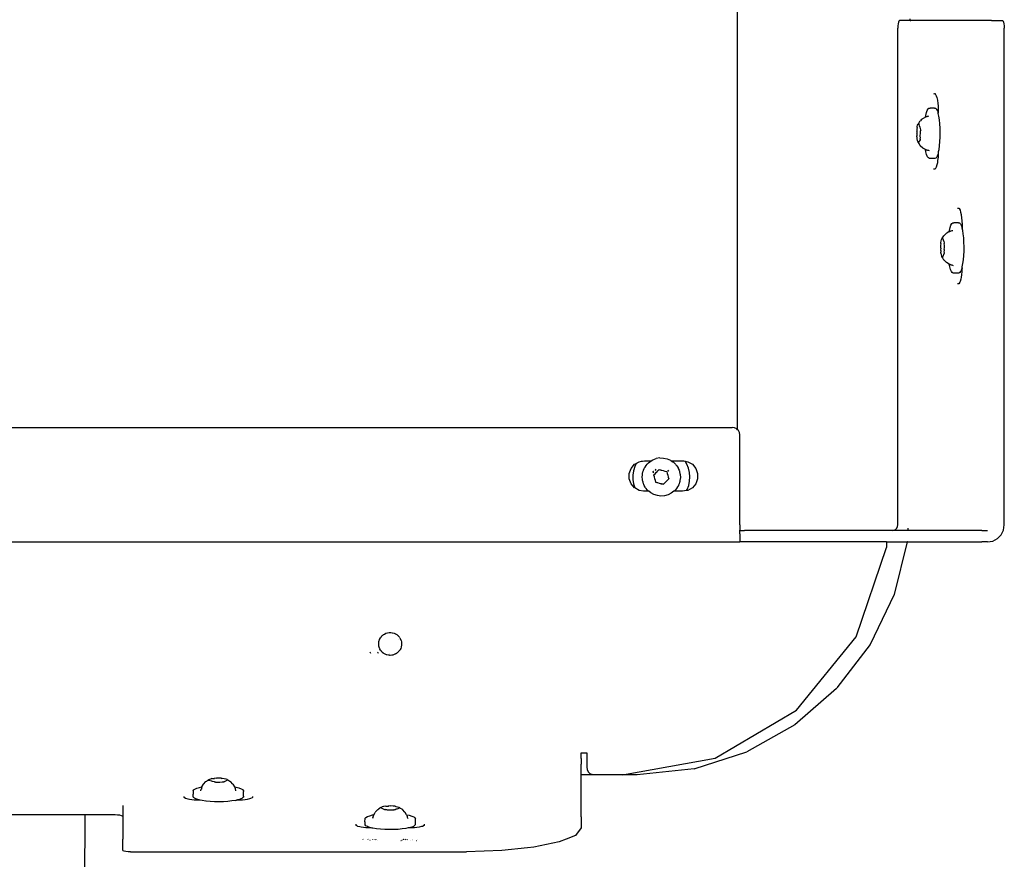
# Model space of a CAD drawing. Extents: x -1681 to 1519, y -1242 to 981.
# Tile 24 of 28: x 622 to 880, y 161 to 380. Entities that reach past the tile are written whole.
import ezdxf

# ---------------------------------------------------------------- set-up
doc = ezdxf.new("R2010")
doc.units = 0
doc.layers.get('0').update_dxf_attribs({"linetype": 'CONTINUOUS'})

msp = doc.modelspace()

# ---------------------------------------------------------------- linework, layer by layer
for p, q in [((809.76, 272.99), (809.76, 488.27)), ((851.78, 379.31), (851.72, 378.75)), ((851.87, 379.75), (851.78, 379.31)), ((851.99, 380.03), (851.87, 379.75)), ((852.11, 380.13), (851.99, 380.03)), ((854.95, 380.13), (852.11, 380.13)), ((854.95, 380.13), (854.95, 380.63)), ((854.95, 380.13), (855.12, 380.13)), ((855.16, 380.13), (855.12, 380.13)), ((866.57, 380.13), (855.16, 380.13)), ((872.68, 380.13), (866.57, 380.13)), ((876.23, 380.13), (872.68, 380.13)), ((876.23, 380.13), (879.17, 380.13)), ((879.17, 380.13), (879.3, 380.03)), ((879.3, 380.03), (879.41, 379.75)), ((879.41, 379.75), (879.5, 379.31)), ((879.5, 379.31), (879.56, 378.75)), ((851.72, 378.75), (851.7, 378.13)), ((851.7, 248.13), (851.7, 378.13)), ((879.56, 378.75), (879.58, 378.13)), ((879.58, 359.72), (879.58, 378.13)), ((861.08, 361.06), (861.27, 361.01)), ((861.27, 361.01), (861.41, 361.06)), ((861.41, 361.06), (861.44, 361.06)), ((861.44, 361.06), (861.44, 360.97)), ((861.44, 360.97), (861.5, 360.96)), ((861.5, 360.96), (861.78, 360.46)), ((861.78, 360.46), (861.9, 359.97)), ((861.9, 359.97), (862.06, 359.35)), ((862.06, 359.35), (862.17, 358.42)), ((862.17, 358.42), (862.24, 357.84)), ((879.58, 359.02), (879.58, 359.72)), ((879.58, 357.78), (879.58, 359.02)), ((859.01, 355.3), (859.2, 356.06)), ((859.2, 356.06), (859.41, 356.64)), ((859.41, 356.64), (859.65, 357.03)), ((859.65, 357.03), (859.82, 357.17)), ((859.82, 357.17), (859.86, 357.2)), ((859.86, 357.2), (859.89, 357.22)), ((859.89, 357.22), (860.13, 357.19)), ((860.26, 357.22), (860.13, 357.19)), ((861.34, 357.22), (860.26, 357.22)), ((861.34, 357.22), (861.6, 357.19)), ((861.6, 357.19), (861.84, 356.95)), ((861.84, 356.95), (861.87, 356.9)), ((861.87, 356.9), (862.07, 356.51)), ((862.07, 356.51), (862.2, 356.13)), ((862.2, 356.13), (862.3, 355.88)), ((862.24, 357.84), (862.28, 356.65)), ((862.28, 356.65), (862.3, 356.13)), ((862.3, 356.13), (862.3, 355.88)), ((862.3, 355.78), (862.3, 355.88)), ((879.58, 356.15), (879.58, 357.78)), ((879.58, 354.33), (879.58, 356.15)), ((857.1, 353.12), (857.5, 353.81)), ((857.5, 353.81), (857.64, 353.9)), ((857.82, 354.12), (857.64, 353.9)), ((858.04, 354.33), (857.82, 354.12)), ((858.13, 354.42), (858.04, 354.33)), ((858.31, 354.52), (858.13, 354.42)), ((858.94, 354.89), (858.31, 354.52)), ((858.94, 354.89), (859.01, 355.3)), ((859.08, 354.97), (858.94, 354.89)), ((859.08, 354.97), (859.25, 355.02)), ((859.25, 355.02), (859.38, 355.06)), ((859.38, 355.06), (859.46, 355.08)), ((859.46, 355.08), (859.66, 355.14)), ((859.66, 355.14), (859.86, 355.2)), ((862.46, 355.08), (862.3, 355.78)), ((862.61, 354.14), (862.46, 355.08)), ((862.72, 353.08), (862.61, 354.14)), ((879.58, 347.6), (879.58, 354.33)), ((856.69, 351.19), (856.63, 351.13)), ((856.69, 351.07), (856.63, 351.13)), ((856.74, 352.19), (856.67, 351.69)), ((856.67, 351.69), (856.69, 351.19)), ((856.69, 351.07), (856.67, 350.57)), ((856.74, 352.19), (856.78, 352.34)), ((856.77, 352.38), (856.87, 352.75)), ((856.78, 352.34), (856.77, 352.38)), ((856.87, 352.75), (856.98, 353)), ((856.98, 353), (857.1, 353.12)), ((857.28, 353.1), (857.27, 353.05)), ((857.4, 352.52), (857.27, 353.05)), ((857.28, 353.1), (857.29, 353.15)), ((857.43, 352.37), (857.4, 352.52)), ((857.44, 352.34), (857.43, 352.37)), ((857.44, 352.34), (857.47, 352.23)), ((857.47, 352.23), (857.63, 351.54)), ((857.58, 349.92), (857.66, 350.72)), ((857.63, 351.54), (857.69, 351.44)), ((857.69, 351.44), (857.64, 351.3)), ((857.66, 350.72), (857.64, 351.3)), ((862.79, 351.95), (862.72, 353.08)), ((862.82, 350.78), (862.79, 351.95)), ((862.8, 349.59), (862.82, 350.78)), ((856.62, 350.55), (856.67, 350.57)), ((856.62, 350.55), (856.66, 350.49)), ((856.66, 350.49), (856.64, 349.96)), ((856.67, 349.82), (856.64, 349.96)), ((856.66, 349.72), (856.67, 349.82)), ((856.66, 349.72), (856.72, 349.2)), ((856.72, 349.2), (856.8, 348.76)), ((856.8, 348.76), (856.9, 348.43)), ((856.9, 348.43), (856.97, 348.31)), ((856.97, 348.31), (857, 348.25)), ((857, 348.25), (857.01, 348.21)), ((857.01, 348.21), (857.06, 348.16)), ((857.09, 348.21), (857.06, 348.16)), ((857.06, 348.16), (857.07, 348.11)), ((857.07, 348.11), (857.44, 347.52)), ((857.15, 348.3), (857.09, 348.21)), ((857.51, 348.88), (857.15, 348.3)), ((857.58, 348.92), (857.51, 348.88)), ((857.55, 349.07), (857.61, 349.57)), ((857.55, 349.07), (857.58, 348.92)), ((857.58, 349.82), (857.58, 349.92)), ((857.58, 349.75), (857.58, 349.82)), ((857.61, 349.57), (857.58, 349.75)), ((862.64, 347.37), (862.74, 348.45)), ((862.74, 348.45), (862.8, 349.59)), ((857.59, 347.38), (857.44, 347.52)), ((858.24, 346.76), (857.59, 347.38)), ((858.94, 346.35), (858.24, 346.76)), ((859.05, 345.76), (858.94, 346.35)), ((859.02, 346.31), (858.94, 346.35)), ((859.11, 346.28), (859.02, 346.31)), ((859.25, 345.05), (859.05, 345.76)), ((859.2, 346.25), (859.11, 346.28)), ((859.35, 346.21), (859.2, 346.25)), ((859.52, 346.16), (859.35, 346.21)), ((859.57, 346.15), (859.52, 346.16)), ((859.79, 346.09), (859.57, 346.15)), ((859.99, 346.03), (859.79, 346.09)), ((862.28, 345.4), (862.33, 345.56)), ((862.33, 345.56), (862.39, 345.87)), ((862.39, 345.87), (862.5, 346.4)), ((862.5, 346.4), (862.64, 347.37)), ((879.58, 345.79), (879.58, 347.6)), ((879.58, 344.17), (879.58, 345.79)), ((859.47, 344.51), (859.25, 345.05)), ((859.7, 344.17), (859.47, 344.51)), ((859.95, 344.03), (859.7, 344.17)), ((860.25, 344.03), (859.95, 344.03)), ((860.33, 344.03), (860.25, 344.03)), ((861.09, 344.03), (860.33, 344.03)), ((861.42, 344.03), (861.09, 344.03)), ((861.66, 344.11), (861.42, 344.03)), ((861.91, 344.42), (861.66, 344.11)), ((862.12, 344.89), (861.91, 344.42)), ((862.06, 342.92), (861.93, 342.41)), ((862.13, 343.53), (862.06, 342.92)), ((862.16, 345.02), (862.12, 344.89)), ((862.24, 344.42), (862.13, 343.53)), ((862.28, 345.4), (862.16, 345.02)), ((862.26, 344.97), (862.24, 344.42)), ((862.28, 345.4), (862.26, 344.97)), ((879.58, 342.95), (879.58, 344.17)), ((879.58, 342.26), (879.58, 342.95)), ((861.44, 341.21), (861.08, 341.21)), ((861.68, 341.63), (861.44, 341.21)), ((861.78, 341.8), (861.68, 341.63)), ((861.93, 342.41), (861.78, 341.8)), ((879.58, 326.51), (879.58, 342.26)), ((867.32, 331.06), (867.68, 331.06)), ((867.68, 331.06), (867.73, 330.96)), ((867.73, 330.96), (868.02, 330.46)), ((868.02, 330.46), (868.14, 329.97)), ((868.14, 329.97), (868.3, 329.35)), ((868.3, 329.35), (868.41, 328.42)), ((868.41, 328.42), (868.48, 327.84)), ((868.48, 327.84), (868.52, 326.65)), ((865.15, 324.88), (864.76, 324.65)), ((865.15, 324.88), (865.17, 324.89)), ((865.17, 324.89), (865.22, 325.19)), ((865.17, 324.89), (865.25, 324.93)), ((865.22, 325.19), (865.41, 325.97)), ((865.25, 324.93), (865.29, 324.95)), ((865.29, 324.95), (865.35, 324.98)), ((865.35, 324.98), (865.48, 325.02)), ((865.41, 325.97), (865.62, 326.58)), ((865.48, 325.02), (865.62, 325.06)), ((865.62, 326.58), (865.85, 326.99)), ((865.62, 325.06), (865.7, 325.08)), ((865.7, 325.08), (865.91, 325.14)), ((865.85, 326.99), (866.1, 327.21)), ((865.91, 325.14), (866.11, 325.2)), ((866.14, 327.21), (866.1, 327.21)), ((866.14, 327.21), (866.34, 327.21)), ((866.5, 327.21), (866.34, 327.21)), ((867.56, 327.21), (866.5, 327.21)), ((867.56, 327.21), (867.81, 327.21)), ((867.81, 327.21), (868.05, 326.99)), ((868.05, 326.99), (868.1, 326.9)), ((868.1, 326.9), (868.28, 326.58)), ((868.28, 326.58), (868.43, 326.13)), ((868.43, 326.13), (868.49, 325.97)), ((868.49, 325.97), (868.54, 325.77)), ((868.52, 326.65), (868.54, 326.13)), ((868.54, 326.13), (868.54, 325.77)), ((868.68, 325.19), (868.54, 325.77)), ((868.83, 324.27), (868.68, 325.19)), ((879.58, 325.85), (879.58, 326.51)), ((879.58, 324.6), (879.58, 325.85)), ((862.94, 321.99), (863.02, 322.44)), ((863.02, 322.44), (863.12, 322.8)), ((863.12, 322.8), (863.23, 323.03)), ((863.23, 323.03), (863.74, 323.82)), ((863.42, 323.2), (863.41, 323.13)), ((863.41, 323.13), (863.72, 322.27)), ((864.38, 324.43), (863.74, 323.82)), ((864.41, 324.45), (864.38, 324.43)), ((864.48, 324.49), (864.41, 324.45)), ((864.56, 324.52), (864.48, 324.49)), ((864.56, 324.52), (864.65, 324.59)), ((864.76, 324.65), (864.65, 324.59)), ((868.95, 323.23), (868.83, 324.27)), ((869.02, 322.1), (868.95, 323.23)), ((879.58, 322.92), (879.58, 324.6)), ((879.58, 321.49), (879.58, 322.92)), ((862.87, 321.22), (862.86, 320.63)), ((862.86, 320.63), (862.92, 320.55)), ((862.92, 321.77), (862.87, 321.22)), ((862.92, 320.55), (862.87, 320.05)), ((862.87, 320.05), (862.92, 319.98)), ((862.92, 321.77), (862.95, 321.92)), ((862.92, 319.98), (862.92, 319.49)), ((862.95, 321.92), (862.94, 321.99)), ((863.72, 322.27), (863.82, 321.99)), ((863.82, 321.99), (863.84, 321.97)), ((863.84, 321.97), (863.88, 321.92)), ((863.85, 321.82), (863.84, 321.77)), ((863.89, 321.22), (863.84, 321.77)), ((863.84, 320.26), (863.9, 320.63)), ((863.89, 320.05), (863.84, 320.26)), ((863.84, 319.49), (863.89, 320.05)), ((863.88, 321.92), (863.85, 321.82)), ((863.9, 320.63), (863.89, 321.22)), ((868.99, 318.59), (869.04, 319.75)), ((869.05, 320.93), (869.02, 322.1)), ((869.04, 319.75), (869.05, 320.01)), ((869.05, 320.01), (869.05, 320.93)), ((879.58, 321), (879.58, 321.49)), ((879.58, 319.1), (879.58, 321)), ((862.95, 319.35), (862.92, 319.49)), ((862.94, 319.27), (862.95, 319.35)), ((862.94, 319.27), (863.02, 318.82)), ((863.02, 318.82), (863.12, 318.47)), ((863.12, 318.47), (863.23, 318.23)), ((863.35, 318.14), (863.23, 318.23)), ((863.35, 318.14), (863.41, 318.14)), ((863.42, 318.17), (863.41, 318.14)), ((863.41, 318.14), (863.42, 318.06)), ((863.82, 319.27), (863.42, 318.17)), ((863.42, 318.06), (863.67, 317.54)), ((863.82, 317.38), (863.67, 317.54)), ((863.88, 319.35), (863.82, 319.27)), ((864.47, 316.76), (863.82, 317.38)), ((863.84, 319.49), (863.85, 319.45)), ((863.85, 319.45), (863.88, 319.35)), ((868.76, 316.52), (868.89, 317.5)), ((868.89, 317.5), (868.99, 318.59)), ((879.58, 317.44), (879.58, 319.1)), ((879.58, 316.22), (879.58, 317.44)), ((865.18, 316.35), (864.47, 316.76)), ((865.31, 315.66), (865.18, 316.35)), ((865.25, 316.31), (865.18, 316.35)), ((865.37, 316.28), (865.25, 316.31)), ((865.51, 314.97), (865.31, 315.66)), ((865.37, 316.28), (865.46, 316.25)), ((865.46, 316.25), (865.59, 316.21)), ((865.73, 314.45), (865.51, 314.97)), ((865.59, 316.21), (865.76, 316.17)), ((865.76, 316.17), (865.8, 316.15)), ((865.8, 316.15), (866, 316.09)), ((866, 316.09), (866.22, 316.03)), ((868.39, 314.97), (868.17, 314.45)), ((868.4, 315.02), (868.39, 314.97)), ((868.51, 315.4), (868.4, 315.02)), ((868.5, 314.97), (868.48, 314.42)), ((868.51, 315.4), (868.5, 314.97)), ((868.51, 315.4), (868.59, 315.66)), ((868.59, 315.66), (868.76, 316.52)), ((879.58, 315.61), (879.58, 316.22)), ((879.58, 313.59), (879.58, 315.61)), ((865.97, 314.14), (865.73, 314.45)), ((866.22, 314.03), (865.97, 314.14)), ((866.44, 314.03), (866.22, 314.03)), ((866.57, 314.03), (866.44, 314.03)), ((867.33, 314.03), (866.57, 314.03)), ((867.68, 314.03), (867.33, 314.03)), ((867.93, 314.14), (867.68, 314.03)), ((868.14, 314.42), (867.93, 314.14)), ((868.17, 312.41), (868.02, 311.8)), ((868.17, 314.45), (868.14, 314.42)), ((868.3, 312.92), (868.17, 312.41)), ((868.37, 313.53), (868.3, 312.92)), ((868.48, 314.42), (868.37, 313.53)), ((879.58, 295.18), (879.58, 313.59)), ((867.68, 311.21), (867.32, 311.21)), ((867.92, 311.63), (867.68, 311.21)), ((868.02, 311.8), (867.92, 311.63)), ((879.58, 273.2), (879.58, 295.18)), ((-970.8, 273.63), (808.33, 273.63)), ((808.95, 273.53), (808.33, 273.63)), ((809.5, 273.25), (808.95, 273.53)), ((809.76, 272.99), (809.5, 273.25)), ((809.95, 272.81), (809.76, 272.99)), ((810.23, 272.25), (809.95, 272.81)), ((810.33, 271.63), (810.23, 272.25)), ((810.33, 248.13), (810.33, 271.63)), ((879.58, 271.42), (879.58, 273.2)), ((879.58, 255.1), (879.58, 271.42)), ((789.39, 265.62), (788.45, 265.46)), ((789.39, 265.62), (790.34, 265.6)), ((790.34, 265.6), (791.27, 265.4)), ((781.86, 262.88), (782.76, 263.95)), ((782.79, 263.38), (782.45, 262.28)), ((782.76, 263.95), (783.18, 264.19)), ((783.18, 264.19), (782.79, 263.38)), ((783.18, 264.19), (783.41, 264.32)), ((783.41, 264.32), (783.44, 264.34)), ((783.44, 264.34), (783.96, 264.64)), ((783.96, 264.64), (784.59, 264.75)), ((784.59, 264.75), (784.81, 264.79)), ((784.81, 264.79), (785.33, 264.88)), ((785.31, 262.85), (785.49, 263.21)), ((785.33, 264.88), (785.89, 264.88)), ((785.49, 263.21), (785.51, 263.24)), ((785.51, 263.24), (785.79, 263.62)), ((785.79, 263.62), (786.05, 263.98)), ((785.89, 264.88), (786.63, 264.88)), ((786.05, 263.98), (786.4, 264.3)), ((786.4, 264.3), (786.76, 264.62)), ((786.63, 264.88), (787.13, 264.85)), ((786.76, 264.62), (787.13, 264.85)), ((787.13, 264.85), (787.56, 265.12)), ((787.56, 265.12), (788.45, 265.46)), ((791.27, 265.4), (792.14, 265.03)), ((792.14, 265.03), (792.37, 264.88)), ((792.37, 264.88), (792.95, 264.88)), ((792.37, 264.88), (792.76, 264.62)), ((792.76, 264.62), (792.93, 264.5)), ((792.93, 264.5), (793.12, 264.32)), ((792.95, 264.88), (793.85, 264.88)), ((793.12, 264.32), (793.44, 264)), ((793.44, 264), (793.61, 263.83)), ((793.61, 263.83), (793.74, 263.64)), ((793.74, 263.64), (793.99, 263.28)), ((793.85, 264.88), (794.23, 264.88)), ((793.99, 263.28), (794.14, 263.05)), ((794.14, 263.05), (794.22, 262.87)), ((794.23, 264.88), (795.33, 264.88)), ((795.33, 264.88), (795.61, 264.83)), ((795.61, 264.83), (795.68, 264.82)), ((795.68, 264.82), (796.01, 264.76)), ((796.46, 264.01), (796.01, 264.76)), ((796.01, 264.76), (796.7, 264.64)), ((796.9, 262.95), (796.46, 264.01)), ((796.7, 264.64), (797.9, 263.95)), ((797.9, 263.95), (798.79, 262.88)), ((781.39, 261.58), (781.86, 262.88)), ((781.39, 260.19), (781.39, 261.58)), ((782.45, 262.28), (782.28, 261.15)), ((782.28, 261.15), (782.29, 260)), ((784.77, 260.49), (784.78, 260.63)), ((784.81, 260.16), (784.77, 260.49)), ((784.78, 260.63), (784.81, 261.07)), ((784.81, 261.07), (784.83, 261.44)), ((784.83, 261.44), (784.86, 261.54)), ((784.86, 261.54), (784.97, 261.97)), ((784.97, 261.97), (785.07, 262.36)), ((785.07, 262.36), (785.11, 262.42)), ((785.11, 262.42), (785.31, 262.85)), ((787.59, 261.79), (787.74, 262.05)), ((787.65, 261.76), (787.68, 261.82)), ((787.65, 261.76), (787.69, 261.77)), ((787.68, 261.82), (787.77, 261.95)), ((787.69, 261.77), (787.68, 261.82)), ((787.77, 262.08), (787.74, 262.05)), ((787.83, 261.19), (788.18, 261.49)), ((787.83, 261.14), (787.83, 261.19)), ((787.96, 260.66), (787.83, 261.14)), ((788.1, 260.18), (787.96, 260.66)), ((788.13, 262.37), (788.3, 262.53)), ((788.16, 262.5), (788.34, 262.65)), ((788.18, 261.49), (788.51, 261.86)), ((788.18, 261.49), (788.54, 261.85)), ((788.3, 262.53), (788.39, 262.58)), ((788.56, 261.87), (788.51, 261.86)), ((788.54, 261.85), (788.56, 261.87)), ((788.56, 261.87), (788.89, 262.21)), ((788.89, 262.21), (789.24, 262.56)), ((789.24, 262.56), (789.34, 262.54)), ((789.34, 262.54), (789.38, 262.52)), ((789.38, 262.52), (789.55, 262.48)), ((789.55, 262.48), (789.63, 262.49)), ((789.68, 262.5), (789.63, 262.49)), ((789.72, 262.44), (789.68, 262.5)), ((789.72, 262.44), (790.21, 262.31)), ((790.21, 262.31), (790.7, 262.18)), ((790.7, 262.18), (791.17, 262.05)), ((791.17, 262.05), (791.3, 261.58)), ((791.3, 261.58), (791.44, 261.09)), ((791.44, 261.09), (791.57, 260.6)), ((791.45, 262.33), (791.53, 262.26)), ((791.51, 262.39), (791.57, 262.32)), ((791.53, 262.26), (791.61, 262.16)), ((791.57, 262.32), (791.6, 262.31)), ((791.57, 260.6), (791.7, 260.12)), ((791.6, 262.31), (791.68, 262.24)), ((791.68, 262.24), (791.75, 262.12)), ((791.72, 262.13), (791.68, 262.24)), ((794.22, 262.87), (794.41, 262.44)), ((794.41, 262.44), (794.52, 262.18)), ((794.52, 262.18), (794.56, 262.02)), ((794.56, 262.02), (794.66, 261.56)), ((794.66, 261.56), (794.73, 261.25)), ((794.73, 261.25), (794.73, 261.12)), ((794.73, 261.12), (794.75, 260.65)), ((794.75, 260.65), (794.76, 260.3)), ((797.17, 261.83), (796.9, 262.95)), ((797.27, 260.69), (797.17, 261.83)), ((797.19, 259.54), (797.27, 260.69)), ((798.79, 262.88), (799.27, 261.58)), ((799.27, 261.58), (799.27, 260.19)), ((781.86, 258.88), (781.39, 260.19)), ((782.76, 257.82), (781.86, 258.88)), ((782.29, 260), (782.48, 258.87)), ((782.48, 258.87), (782.83, 257.77)), ((784.87, 259.69), (784.81, 260.16)), ((784.89, 259.55), (784.87, 259.69)), ((784.98, 259.26), (784.89, 259.55)), ((785.12, 258.81), (784.98, 259.26)), ((785.18, 258.64), (785.12, 258.81)), ((785.31, 258.41), (785.18, 258.64)), ((785.54, 258), (785.31, 258.41)), ((785.64, 257.81), (785.54, 258)), ((788.23, 259.69), (788.1, 260.18)), ((788.36, 259.21), (788.23, 259.69)), ((788.5, 259.17), (788.36, 259.21)), ((788.58, 259.15), (788.5, 259.17)), ((788.6, 259.15), (788.58, 259.15)), ((788.7, 259.12), (788.6, 259.15)), ((788.78, 259.06), (788.7, 259.12)), ((788.84, 259.09), (788.78, 259.06)), ((789.33, 258.96), (788.84, 259.09)), ((789.82, 258.83), (789.33, 258.96)), ((789.82, 258.78), (789.33, 258.96)), ((789.82, 258.83), (789.82, 258.78)), ((789.9, 258.78), (789.82, 258.78)), ((789.96, 258.79), (789.9, 258.78)), ((790.15, 258.74), (789.96, 258.79)), ((790.23, 258.72), (790.15, 258.74)), ((790.28, 258.69), (790.23, 258.72)), ((790.64, 259.05), (790.28, 258.69)), ((791, 259.41), (790.64, 259.05)), ((791.35, 259.77), (791, 259.41)), ((791.7, 260.12), (791.35, 259.77)), ((794, 258.02), (793.77, 257.64)), ((794.25, 258.42), (794, 258.02)), ((794.27, 258.47), (794.25, 258.42)), ((794.42, 258.86), (794.27, 258.47)), ((794.57, 259.28), (794.42, 258.86)), ((794.6, 259.36), (794.57, 259.28)), ((794.66, 259.74), (794.6, 259.36)), ((794.74, 260.18), (794.66, 259.74)), ((794.76, 260.3), (794.74, 260.18)), ((796.51, 257.36), (796.94, 258.42)), ((796.94, 258.42), (797.19, 259.54)), ((798.79, 258.88), (797.9, 257.82)), ((799.27, 260.19), (798.79, 258.88)), ((782.83, 257.77), (782.76, 257.82)), ((783.96, 257.12), (782.83, 257.77)), ((784, 257.12), (783.96, 257.12)), ((785.12, 256.92), (784, 257.12)), ((785.33, 256.88), (785.12, 256.92)), ((785.54, 256.88), (785.33, 256.88)), ((786.38, 256.88), (785.54, 256.88)), ((785.81, 257.61), (785.64, 257.81)), ((786.09, 257.27), (785.81, 257.61)), ((786.25, 257.08), (786.09, 257.27)), ((786.42, 256.94), (786.25, 257.08)), ((786.49, 256.88), (786.38, 256.88)), ((786.49, 256.88), (786.42, 256.94)), ((786.98, 256.48), (786.49, 256.88)), ((787.82, 256.03), (786.98, 256.48)), ((788.73, 255.74), (787.82, 256.03)), ((789.67, 255.63), (788.73, 255.74)), ((790.62, 255.7), (789.67, 255.63)), ((791.54, 255.96), (790.62, 255.7)), ((792.39, 256.37), (791.54, 255.96)), ((793.06, 256.88), (792.39, 256.37)), ((793.16, 256.96), (793.06, 256.88)), ((793.27, 256.88), (793.06, 256.88)), ((793.45, 257.29), (793.16, 256.96)), ((793.85, 256.88), (793.27, 256.88)), ((793.77, 257.64), (793.45, 257.29)), ((795.06, 256.88), (793.85, 256.88)), ((795.33, 256.88), (795.06, 256.88)), ((796.34, 257.06), (795.33, 256.88)), ((796.34, 257.06), (796.51, 257.36)), ((796.7, 257.12), (796.34, 257.06)), ((797.9, 257.82), (796.7, 257.12)), ((879.58, 253.55), (879.58, 255.1)), ((879.58, 248.13), (879.58, 253.55)), ((810.33, 248.13), (810.33, 246.74)), ((851.42, 247.25), (851.63, 247.67)), ((851.63, 247.67), (851.7, 248.13)), ((879.37, 246.74), (879.58, 248.13)), ((810.33, 246.63), (810.33, 246.74)), ((810.33, 246.63), (810.42, 246.63)), ((810.33, 246.41), (810.33, 246.63)), ((810.33, 245.77), (810.33, 246.41)), ((810.33, 245.77), (810.33, 245.49)), ((810.33, 245.49), (810.33, 244.78)), ((810.42, 246.63), (810.67, 246.63)), ((810.67, 246.63), (811.08, 246.63)), ((811.08, 246.63), (811.59, 246.63)), ((850.23, 246.63), (811.59, 246.63)), ((850.23, 246.63), (850.68, 246.71)), ((873.71, 246.63), (850.23, 246.63)), ((850.68, 246.71), (851.09, 246.92)), ((851.09, 246.92), (851.42, 247.25)), ((854.42, 246.92), (854.44, 247.21)), ((854.44, 247.21), (854.45, 247.25)), ((873.71, 246.63), (875.18, 246.63)), ((877.77, 244.49), (878.49, 245.23)), ((878.49, 245.23), (878.74, 245.49)), ((878.74, 245.49), (879.37, 246.74)), ((-816.74, 243.63), (654.26, 243.63)), ((654.26, 243.63), (810.33, 243.63)), ((810.33, 244.78), (810.33, 244.75)), ((810.33, 244.75), (810.33, 244.49)), ((810.33, 244.49), (810.33, 243.85)), ((810.33, 243.85), (810.33, 243.63)), ((810.42, 243.63), (810.33, 243.63)), ((810.67, 243.63), (810.42, 243.63)), ((811.08, 243.63), (810.67, 243.63)), ((811.59, 243.63), (811.08, 243.63)), ((848.76, 243.63), (811.59, 243.63)), ((848.76, 243.63), (848.76, 243.56)), ((848.76, 243.63), (854.18, 243.63)), ((848.76, 243.56), (848.76, 243.35)), ((848.76, 243.35), (848.76, 243.01)), ((848.76, 243.01), (848.76, 242.6)), ((848.76, 242.6), (848.76, 242.13)), ((854.18, 243.63), (850.7, 229.85)), ((854.24, 243.63), (854.18, 243.63)), ((854.24, 243.63), (873.71, 243.63)), ((875.18, 243.63), (873.71, 243.63)), ((875.18, 243.63), (876.54, 243.85)), ((876.54, 243.85), (877.77, 244.49)), ((840.8, 218.73), (848.76, 242.13)), ((850.7, 229.85), (844.42, 216.78)), ((716.7, 219.08), (716.88, 219.25)), ((716.88, 219.25), (716.96, 219.3)), ((716.96, 219.3), (716.99, 219.33)), ((716.99, 219.33), (717.06, 219.38)), ((717.06, 219.38), (717.24, 219.5)), ((717.24, 219.5), (717.64, 219.69)), ((717.64, 219.69), (717.71, 219.72)), ((717.69, 219.71), (717.71, 219.72)), ((717.71, 219.72), (717.76, 219.73)), ((717.76, 219.73), (718.06, 219.83)), ((718.06, 219.83), (718.49, 219.9)), ((718.49, 219.9), (718.93, 219.91)), ((718.93, 219.91), (719.28, 219.86)), ((719.28, 219.86), (719.32, 219.86)), ((719.32, 219.86), (719.37, 219.85)), ((719.37, 219.85), (719.8, 219.73)), ((719.8, 219.73), (719.95, 219.66)), ((719.95, 219.66), (720.04, 219.62)), ((720.04, 219.62), (720.1, 219.6)), ((720.1, 219.6), (720.13, 219.58)), ((720.13, 219.58), (720.19, 219.55)), ((720.19, 219.55), (720.48, 219.37)), ((720.48, 219.37), (720.57, 219.31)), ((720.57, 219.31), (720.72, 219.18)), ((720.72, 219.18), (720.77, 219.14)), ((715.77, 216.91), (715.79, 217.15)), ((715.8, 216.57), (715.77, 216.91)), ((715.79, 217.27), (715.81, 217.36)), ((715.79, 217.15), (715.79, 217.27)), ((715.81, 217.36), (715.83, 217.52)), ((715.83, 217.52), (715.9, 217.77)), ((715.9, 217.77), (715.98, 218.01)), ((715.98, 218.01), (715.99, 218.06)), ((715.99, 218.06), (716, 218.08)), ((716, 218.08), (716.24, 218.52)), ((716.24, 218.52), (716.28, 218.6)), ((716.28, 218.6), (716.37, 218.71)), ((716.37, 218.71), (716.4, 218.76)), ((716.4, 218.76), (716.45, 218.81)), ((716.45, 218.81), (716.56, 218.94)), ((716.56, 218.94), (716.7, 219.08)), ((720.77, 219.14), (720.81, 219.1)), ((720.81, 219.1), (720.84, 219.08)), ((720.84, 219.08), (720.9, 219.02)), ((720.9, 219.02), (721.19, 218.68)), ((720.97, 218.01), (720.99, 217.98)), ((721.29, 218.52), (721.19, 218.68)), ((721.29, 218.52), (721.42, 218.31)), ((721.42, 218.31), (721.6, 217.9)), ((721.63, 217.77), (721.6, 217.9)), ((721.63, 217.77), (721.71, 217.48)), ((721.75, 216.6), (721.65, 216.18)), ((721.71, 217.48), (721.76, 217.04)), ((721.76, 216.92), (721.75, 216.6)), ((721.76, 217.04), (721.76, 216.97)), ((721.76, 216.97), (721.76, 216.92)), ((825.19, 199.55), (840.8, 218.73)), ((844.42, 216.78), (835.77, 205.4)), ((713.58, 214.62), (713.54, 214.75)), ((713.61, 214.56), (713.58, 214.62)), ((713.67, 214.45), (713.61, 214.56)), ((715.59, 214.56), (715.44, 214.75)), ((715.69, 214.45), (715.59, 214.56)), ((715.8, 216.45), (715.8, 216.57)), ((715.81, 216.41), (715.8, 216.45)), ((715.82, 216.35), (715.81, 216.41)), ((715.9, 216.06), (715.82, 216.35)), ((715.98, 215.79), (715.9, 216.06)), ((716.02, 215.72), (715.98, 215.79)), ((716.03, 215.67), (716.02, 215.72)), ((716.1, 215.57), (716.03, 215.67)), ((716.24, 215.31), (716.1, 215.57)), ((716.26, 215.27), (716.24, 215.31)), ((716.41, 215.08), (716.26, 215.27)), ((716.47, 214.98), (716.41, 215.08)), ((716.54, 214.92), (716.47, 214.98)), ((716.63, 214.81), (716.54, 214.92)), ((716.7, 214.75), (716.63, 214.81)), ((716.75, 214.7), (716.7, 214.75)), ((716.72, 214.73), (716.75, 214.7)), ((716.75, 214.7), (716.83, 214.56)), ((716.83, 214.56), (716.92, 214.56)), ((716.88, 214.6), (716.92, 214.56)), ((716.94, 214.54), (716.92, 214.56)), ((717, 214.45), (716.94, 214.54)), ((717, 214.45), (717.05, 214.45)), ((717.08, 214.43), (717.05, 214.45)), ((717.46, 214.21), (717.08, 214.43)), ((717.77, 214.09), (717.46, 214.21)), ((717.81, 214.07), (717.77, 214.09)), ((717.87, 214.05), (717.81, 214.07)), ((718.3, 213.95), (717.87, 214.05)), ((718.61, 214.45), (718.57, 214.45)), ((719.48, 214.01), (719.43, 213.99)), ((719.61, 214.04), (719.48, 214.01)), ((720.03, 214.19), (719.61, 214.04)), ((720.06, 214.21), (720.03, 214.19)), ((720.14, 214.26), (720.06, 214.21)), ((720.19, 214.28), (720.14, 214.26)), ((720.23, 214.31), (720.19, 214.28)), ((720.41, 214.41), (720.23, 214.31)), ((720.53, 214.5), (720.41, 214.41)), ((720.76, 214.68), (720.53, 214.5)), ((720.76, 214.68), (720.89, 214.81)), ((721.07, 214.99), (720.89, 214.81)), ((721.31, 215.32), (721.07, 214.99)), ((721.33, 215.35), (721.31, 215.32)), ((721.36, 215.4), (721.33, 215.35)), ((721.37, 215.44), (721.36, 215.4)), ((721.53, 215.75), (721.37, 215.44)), ((721.64, 216.07), (721.53, 215.75)), ((721.65, 216.18), (721.64, 216.07)), ((718.55, 213.93), (718.3, 213.95)), ((718.61, 213.92), (718.55, 213.93)), ((718.65, 213.92), (718.61, 213.92)), ((718.74, 213.91), (718.65, 213.92)), ((719.18, 213.94), (718.74, 213.91)), ((719.37, 213.98), (719.18, 213.94)), ((719.43, 213.99), (719.37, 213.98)), ((835.64, 205.26), (824.74, 195.75)), ((835.64, 205.26), (835.77, 205.4)), ((803.89, 187), (825.19, 199.55)), ((824.74, 195.75), (812.15, 188.64)), ((768.76, 188.41), (770.26, 188.41)), ((768.76, 186.91), (768.76, 188.41)), ((770.26, 188.41), (770.26, 184.63)), ((798.34, 184.2), (812.15, 188.64)), ((768.76, 186.91), (768.76, 186.41)), ((768.76, 186.41), (768.76, 185.97)), ((768.76, 185.97), (768.76, 185.63)), ((779.57, 182.63), (803.89, 187)), ((768.76, 185.63), (768.76, 185.45)), ((768.76, 182.63), (768.76, 185.45)), ((770.26, 184.63), (770.36, 184.01)), ((770.36, 184.01), (770.65, 183.46)), ((770.65, 183.46), (771.09, 183.01)), ((798.34, 184.2), (783.45, 182.64)), ((669.92, 180.2), (670.54, 180.85)), ((670.54, 180.85), (670.73, 180.99)), ((671.28, 181.31), (670.73, 180.99)), ((671.28, 181.13), (671.23, 181.12)), ((671.35, 181.31), (671.28, 181.31)), ((671.32, 181.14), (671.28, 181.13)), ((672.09, 180.94), (671.32, 181.14)), ((671.42, 181.43), (671.35, 181.31)), ((671.7, 181.54), (671.42, 181.43)), ((672.08, 181.63), (671.7, 181.54)), ((672.08, 181.63), (672.13, 181.62)), ((672.13, 180.93), (672.09, 180.94)), ((672.13, 181.62), (672.28, 181.66)), ((672.24, 180.9), (672.13, 180.93)), ((672.77, 180.77), (672.24, 180.9)), ((672.28, 181.66), (672.78, 181.68)), ((672.86, 180.71), (672.77, 180.77)), ((672.79, 181.72), (672.78, 181.68)), ((673.25, 181.7), (672.79, 181.72)), ((673, 180.75), (672.86, 180.71)), ((673, 180.75), (673.04, 180.75)), ((673.04, 180.75), (673.58, 180.73)), ((673.31, 181.73), (673.25, 181.7)), ((673.36, 181.76), (673.31, 181.73)), ((673.9, 181.74), (673.36, 181.76)), ((673.58, 180.73), (674.17, 180.73)), ((673.95, 181.76), (673.9, 181.74)), ((674.53, 181.74), (673.95, 181.76)), ((674.17, 180.73), (674.74, 180.77)), ((674.53, 181.74), (674.67, 181.71)), ((674.67, 181.71), (674.76, 181.72)), ((674.74, 180.77), (675.18, 180.83)), ((674.76, 181.72), (675.27, 181.66)), ((675.18, 180.83), (675.25, 180.83)), ((675.39, 180.8), (675.25, 180.83)), ((675.27, 181.66), (675.7, 181.58)), ((675.45, 180.86), (675.39, 180.8)), ((676.21, 181.28), (675.45, 180.86)), ((675.7, 181.58), (676.01, 181.47)), ((676.01, 181.47), (676.21, 181.36)), ((676.21, 181.36), (676.25, 181.31)), ((676.21, 181.28), (676.25, 181.31)), ((676.29, 181.3), (676.25, 181.31)), ((676.29, 181.3), (676.8, 180.99)), ((676.8, 180.99), (676.99, 180.85)), ((677.6, 180.2), (676.99, 180.85)), ((772.26, 182.63), (768.76, 182.63)), ((768.76, 171.65), (768.76, 182.63)), ((771.09, 183.01), (771.65, 182.73)), ((772.26, 182.63), (771.65, 182.73)), ((774.5, 182.63), (772.26, 182.63)), ((776.56, 182.63), (774.5, 182.63)), ((779.37, 182.63), (776.56, 182.63)), ((779.57, 182.63), (779.37, 182.63)), ((783.45, 182.64), (779.57, 182.63)), ((667.17, 178.43), (667.29, 178.68)), ((667.17, 178.43), (667.17, 177.66)), ((667.29, 178.68), (667.62, 178.91)), ((667.62, 178.91), (668.15, 179.13)), ((668.15, 179.13), (668.86, 179.33)), ((668.86, 179.33), (669.49, 179.45)), ((669.17, 178.46), (669.22, 178.67)), ((669.3, 178.87), (669.22, 178.67)), ((669.32, 178.92), (669.3, 178.87)), ((669.36, 179.07), (669.32, 178.92)), ((669.41, 179.21), (669.36, 179.07)), ((669.43, 179.23), (669.41, 179.21)), ((669.43, 179.23), (669.44, 179.28)), ((669.44, 179.28), (669.48, 179.43)), ((669.48, 179.43), (669.49, 179.45)), ((669.49, 179.45), (669.92, 180.2)), ((677.6, 180.2), (678.04, 179.45)), ((678.04, 179.45), (678.4, 179.39)), ((678.04, 179.45), (678.07, 179.35)), ((678.07, 179.35), (678.09, 179.29)), ((678.09, 179.29), (678.1, 179.23)), ((678.1, 179.23), (678.15, 179.11)), ((678.15, 179.11), (678.2, 178.95)), ((678.2, 178.95), (678.22, 178.88)), ((678.22, 178.88), (678.29, 178.69)), ((678.29, 178.69), (678.31, 178.66)), ((678.36, 178.46), (678.31, 178.66)), ((678.4, 179.39), (679.17, 179.2)), ((679.17, 179.2), (679.76, 178.98)), ((679.76, 178.98), (680.15, 178.75)), ((680.15, 178.75), (680.31, 178.56)), ((680.31, 178.56), (680.35, 178.51)), ((680.35, 178.51), (680.33, 178.27)), ((680.35, 177.79), (680.33, 178.27)), ((664.82, 176.68), (664.82, 176.97)), ((665.19, 176.47), (664.82, 176.68)), ((665.3, 176.41), (665.19, 176.47)), ((665.86, 176.27), (665.3, 176.41)), ((666.19, 176.19), (665.86, 176.27)), ((666.81, 176.11), (666.19, 176.19)), ((667.4, 176.04), (666.81, 176.11)), ((667.17, 177.66), (667.17, 177.61)), ((667.17, 177.61), (667.17, 177.58)), ((667.17, 176.96), (667.17, 177.58)), ((667.25, 176.72), (667.17, 176.96)), ((667.4, 176.6), (667.25, 176.72)), ((667.55, 176.48), (667.4, 176.6)), ((668.01, 176.02), (667.4, 176.04)), ((668.04, 176.26), (667.55, 176.48)), ((668.76, 175.99), (668.01, 176.02)), ((668.11, 176.24), (668.04, 176.26)), ((668.72, 176.06), (668.11, 176.24)), ((668.76, 176.05), (668.72, 176.06)), ((669.03, 175.99), (668.76, 176.05)), ((669.03, 175.99), (668.76, 175.99)), ((669.57, 175.89), (669.03, 175.99)), ((670.51, 175.75), (669.57, 175.89)), ((670.54, 175.75), (670.51, 175.75)), ((670.58, 175.74), (670.54, 175.75)), ((671.62, 175.65), (670.58, 175.74)), ((672.77, 175.59), (671.62, 175.65)), ((673.95, 175.57), (672.77, 175.59)), ((675.13, 175.6), (673.95, 175.57)), ((676.26, 175.67), (675.13, 175.6)), ((677.31, 175.79), (676.26, 175.67)), ((678.25, 175.94), (677.31, 175.79)), ((678.25, 175.94), (678.5, 175.99)), ((678.76, 176.06), (678.5, 175.99)), ((678.76, 175.99), (678.5, 175.99)), ((679.04, 176.12), (678.76, 176.06)), ((679.38, 176.02), (678.76, 175.99)), ((679.5, 176.27), (679.04, 176.12)), ((680.13, 176.04), (679.38, 176.02)), ((679.66, 176.33), (679.5, 176.27)), ((680.1, 176.56), (679.66, 176.33)), ((680.1, 176.56), (680.13, 176.59)), ((680.33, 176.8), (680.13, 176.59)), ((680.76, 176.12), (680.13, 176.04)), ((680.35, 177.04), (680.33, 176.8)), ((680.35, 177.63), (680.35, 177.79)), ((680.35, 177.58), (680.35, 177.63)), ((680.35, 177.04), (680.35, 177.58)), ((681.34, 176.19), (680.76, 176.12)), ((681.93, 176.34), (681.34, 176.19)), ((682.23, 176.41), (681.93, 176.34)), ((682.65, 176.65), (682.23, 176.41)), ((682.7, 176.68), (682.65, 176.65)), ((682.7, 176.97), (682.7, 176.68)), ((648.76, 174.64), (648.76, 174.53)), ((648.76, 174.53), (648.76, 174.3)), ((648.76, 174.3), (648.76, 174.04)), ((648.76, 174.04), (648.76, 172.33)), ((714.5, 172.17), (714.87, 172.78)), ((714.94, 172.95), (714.87, 172.78)), ((714.98, 172.99), (714.94, 172.95)), ((714.98, 172.99), (715.56, 173.59)), ((715.56, 173.59), (715.77, 173.73)), ((716.2, 173.98), (715.77, 173.73)), ((716.27, 173.99), (716.2, 173.98)), ((716.29, 174.04), (716.27, 173.99)), ((716.33, 173.96), (716.27, 173.99)), ((716.37, 174.07), (716.29, 174.04)), ((717.23, 173.56), (716.33, 173.96)), ((716.44, 174.16), (716.37, 174.07)), ((716.44, 174.16), (716.63, 174.23)), ((716.66, 174.23), (716.63, 174.23)), ((716.71, 174.27), (716.66, 174.23)), ((717.01, 174.34), (716.71, 174.27)), ((717.11, 174.36), (717.01, 174.34)), ((717.59, 174.43), (717.11, 174.36)), ((717.29, 173.5), (717.23, 173.56)), ((717.44, 173.53), (717.29, 173.5)), ((717.44, 173.53), (717.62, 173.53)), ((717.59, 174.43), (717.67, 174.42)), ((717.62, 173.53), (717.67, 173.53)), ((717.67, 174.42), (717.84, 174.45)), ((717.67, 173.53), (717.77, 173.52)), ((717.77, 173.52), (717.97, 173.48)), ((717.84, 174.45), (718.32, 174.44)), ((717.97, 173.48), (718.55, 173.45)), ((718.39, 174.48), (718.32, 174.44)), ((718.9, 174.43), (718.39, 174.48)), ((718.55, 173.45), (719.14, 173.46)), ((718.94, 174.46), (718.9, 174.43)), ((718.98, 174.49), (718.94, 174.46)), ((719.55, 174.46), (718.98, 174.49)), ((719.14, 173.46), (719.71, 173.49)), ((720.09, 174.41), (719.55, 174.46)), ((719.86, 173.45), (719.71, 173.49)), ((719.94, 173.51), (719.86, 173.45)), ((719.94, 173.51), (720.13, 173.57)), ((720.09, 174.41), (720.23, 174.37)), ((720.13, 173.57), (720.23, 173.6)), ((720.23, 174.37), (720.3, 174.38)), ((720.23, 173.6), (720.28, 173.61)), ((720.51, 173.68), (720.28, 173.61)), ((720.3, 174.38), (720.72, 174.29)), ((721.24, 173.9), (720.51, 173.68)), ((720.72, 174.29), (721.03, 174.19)), ((721.03, 174.19), (721.14, 174.12)), ((721.14, 174.12), (721.21, 174.07)), ((721.21, 174.07), (721.32, 174)), ((721.32, 173.89), (721.24, 173.9)), ((721.32, 174), (721.42, 173.94)), ((721.42, 173.94), (721.83, 173.69)), ((721.83, 173.69), (722, 173.55)), ((722.62, 172.9), (722, 173.55)), ((722.68, 172.8), (722.62, 172.9)), ((723.07, 172.12), (722.68, 172.8)), ((638.77, 172.12), (-801.24, 172.12)), ((638.77, 172.12), (638.76, 43.59)), ((639.13, 172.12), (638.77, 172.12)), ((639.4, 172.12), (639.13, 172.12)), ((646.76, 172.12), (639.4, 172.12)), ((647.38, 172.1), (646.76, 172.12)), ((647.94, 172.04), (647.38, 172.1)), ((648.38, 171.94), (647.94, 172.04)), ((648.67, 171.83), (648.38, 171.94)), ((648.76, 171.7), (648.67, 171.83)), ((648.76, 172.33), (648.76, 172.3)), ((648.76, 172.3), (648.76, 172.26)), ((648.76, 172.26), (648.76, 172.23)), ((648.76, 172.23), (648.76, 172.2)), ((648.76, 172.2), (648.76, 172.18)), ((648.76, 172.18), (648.76, 172.14)), ((648.76, 172.14), (648.76, 172.06)), ((648.76, 172.06), (648.76, 171.96)), ((648.76, 171.96), (648.76, 171.83)), ((648.76, 171.83), (648.76, 171.7)), ((648.76, 171.7), (648.76, 165.83)), ((712.17, 170.48), (712.19, 171)), ((712.17, 170.35), (712.17, 170.48)), ((712.19, 170.31), (712.17, 170.35)), ((712.19, 171.25), (712.39, 171.49)), ((712.19, 171), (712.19, 171.25)), ((712.19, 169.8), (712.19, 170.31)), ((712.39, 171.49), (712.8, 171.72)), ((712.8, 171.72), (713.41, 171.93)), ((713.41, 171.93), (714.18, 172.12)), ((714.18, 172.12), (714.5, 172.17)), ((714.25, 171.44), (714.18, 171.21)), ((714.25, 171.44), (714.31, 171.63)), ((714.31, 171.63), (714.34, 171.71)), ((714.34, 171.71), (714.38, 171.85)), ((714.38, 171.85), (714.42, 171.98)), ((714.42, 171.98), (714.45, 172.04)), ((714.45, 172.04), (714.46, 172.09)), ((714.46, 172.09), (714.5, 172.17)), ((723.07, 172.12), (723.71, 172.04)), ((723.07, 172.12), (723.1, 171.99)), ((723.1, 171.99), (723.09, 171.93)), ((723.09, 171.93), (723.14, 171.91)), ((723.14, 171.91), (723.18, 171.77)), ((723.18, 171.77), (723.22, 171.62)), ((723.22, 171.62), (723.24, 171.57)), ((723.24, 171.57), (723.3, 171.36)), ((723.3, 171.36), (723.36, 171.16)), ((723.71, 172.04), (724.41, 171.84)), ((724.41, 171.84), (724.93, 171.62)), ((724.93, 171.62), (725.25, 171.38)), ((725.25, 171.38), (725.36, 171.14)), ((725.36, 170.65), (725.36, 171.14)), ((725.36, 170.43), (725.36, 170.65)), ((725.36, 170.34), (725.36, 170.43)), ((725.36, 170.3), (725.36, 170.34)), ((725.36, 169.67), (725.36, 170.3)), ((768.76, 171.65), (768.76, 168.72)), ((709.82, 169.4), (709.82, 169.69)), ((710.19, 169.2), (709.82, 169.4)), ((710.3, 169.13), (710.19, 169.2)), ((710.86, 169), (710.3, 169.13)), ((711.19, 168.91), (710.86, 169)), ((711.81, 168.84), (711.19, 168.91)), ((712.4, 168.77), (711.81, 168.84)), ((712.19, 169.54), (712.19, 169.8)), ((712.4, 169.31), (712.19, 169.54)), ((712.83, 169.07), (712.4, 169.31)), ((713.01, 168.74), (712.4, 168.77)), ((713.12, 168.97), (712.83, 169.07)), ((713.76, 168.72), (713.01, 168.74)), ((713.44, 168.86), (713.12, 168.97)), ((713.76, 168.78), (713.44, 168.86)), ((714.05, 168.71), (713.76, 168.78)), ((714.05, 168.71), (713.76, 168.72)), ((714.23, 168.67), (714.05, 168.71)), ((715.15, 168.52), (714.23, 168.67)), ((716.2, 168.4), (715.15, 168.52)), ((717.33, 168.33), (716.2, 168.4)), ((718.5, 168.3), (717.33, 168.33)), ((719.68, 168.31), (718.5, 168.3)), ((720.83, 168.36), (719.68, 168.31)), ((721.92, 168.46), (720.83, 168.36)), ((722.9, 168.6), (721.92, 168.46)), ((723.5, 168.72), (722.9, 168.6)), ((723.76, 168.77), (723.5, 168.72)), ((723.76, 168.72), (723.5, 168.72)), ((724.45, 168.97), (723.76, 168.77)), ((724.38, 168.74), (723.76, 168.72)), ((725.13, 168.77), (724.38, 168.74)), ((724.45, 168.97), (724.95, 169.19)), ((725.13, 169.33), (724.95, 169.19)), ((725.26, 169.43), (725.13, 169.33)), ((725.76, 168.84), (725.13, 168.77)), ((725.36, 169.67), (725.26, 169.43)), ((726.34, 168.91), (725.76, 168.84)), ((726.93, 169.06), (726.34, 168.91)), ((727.23, 169.13), (726.93, 169.06)), ((727.65, 169.37), (727.23, 169.13)), ((727.7, 169.4), (727.65, 169.37)), ((727.7, 169.69), (727.7, 169.4)), ((768.76, 168.72), (767.3, 166.79)), ((648.76, 162.89), (648.76, 165.83)), ((711.65, 165.76), (711.69, 165.71)), ((713.02, 165.71), (712.94, 165.76)), ((713.5, 165.44), (713.46, 165.46)), ((714.24, 165.71), (714.24, 165.76)), ((714.78, 165.76), (714.78, 165.71)), ((714.9, 165.46), (714.95, 165.44)), ((714.98, 165.75), (715, 165.71)), ((715, 165.71), (715.04, 165.71)), ((715.45, 165.46), (715.49, 165.43)), ((721.58, 165.43), (721.65, 165.45)), ((721.87, 165.45), (721.83, 165.43)), ((722.14, 165.75), (722.17, 165.71)), ((722.18, 165.75), (722.17, 165.71)), ((722.24, 165.71), (722.21, 165.75)), ((722.26, 165.75), (722.32, 165.75)), ((722.34, 165.71), (722.32, 165.75)), ((722.37, 165.71), (722.41, 165.75)), ((722.41, 165.75), (722.44, 165.75)), ((722.8, 165.71), (722.94, 165.75)), ((723.29, 165.71), (723.29, 165.75)), ((723.29, 165.43), (723.29, 165.46)), ((724.04, 165.44), (724.01, 165.43)), ((724.57, 165.74), (724.51, 165.71)), ((724.67, 165.74), (724.67, 165.71)), ((724.67, 165.46), (724.67, 165.43)), ((725.59, 165.42), (725.62, 165.45)), ((725.84, 165.71), (725.88, 165.74)), ((763.03, 165.05), (756.4, 163.67)), ((764.82, 165.78), (763.03, 165.05)), ((767.3, 166.79), (764.82, 165.78)), ((648.86, 162.77), (648.76, 162.89)), ((649.15, 162.65), (648.86, 162.77)), ((649.59, 162.56), (649.15, 162.65)), ((650.15, 162.5), (649.59, 162.56)), ((650.76, 162.48), (650.15, 162.5)), ((650.76, 162.48), (666.24, 162.48)), ((666.24, 162.48), (666.61, 162.48)), ((666.61, 162.48), (667.02, 162.48)), ((667.02, 162.48), (667.47, 162.48)), ((667.47, 162.48), (668.14, 162.48)), ((668.14, 162.48), (669.39, 162.48)), ((669.39, 162.48), (669.82, 162.48)), ((669.82, 162.48), (671.5, 162.48)), ((671.5, 162.48), (673.41, 162.48)), ((673.41, 162.48), (675.31, 162.48)), ((675.31, 162.48), (676.98, 162.48)), ((676.98, 162.48), (678.19, 162.48)), ((678.19, 162.48), (678.82, 162.48)), ((678.82, 162.48), (711.72, 162.48)), ((711.72, 162.48), (712.9, 162.48)), ((712.9, 162.48), (713.58, 162.48)), ((713.58, 162.48), (714.89, 162.48)), ((714.89, 162.48), (716.65, 162.48)), ((716.65, 162.48), (718.66, 162.48)), ((718.66, 162.48), (719.41, 162.48)), ((719.41, 162.48), (720.23, 162.48)), ((720.23, 162.48), (738.76, 162.48)), ((748.03, 162.78), (738.76, 162.48)), ((754.73, 163.49), (748.03, 162.78)), ((756.4, 163.67), (754.73, 163.49))]:
    msp.add_line(p, q)

doc.saveas('drawing.dxf')
